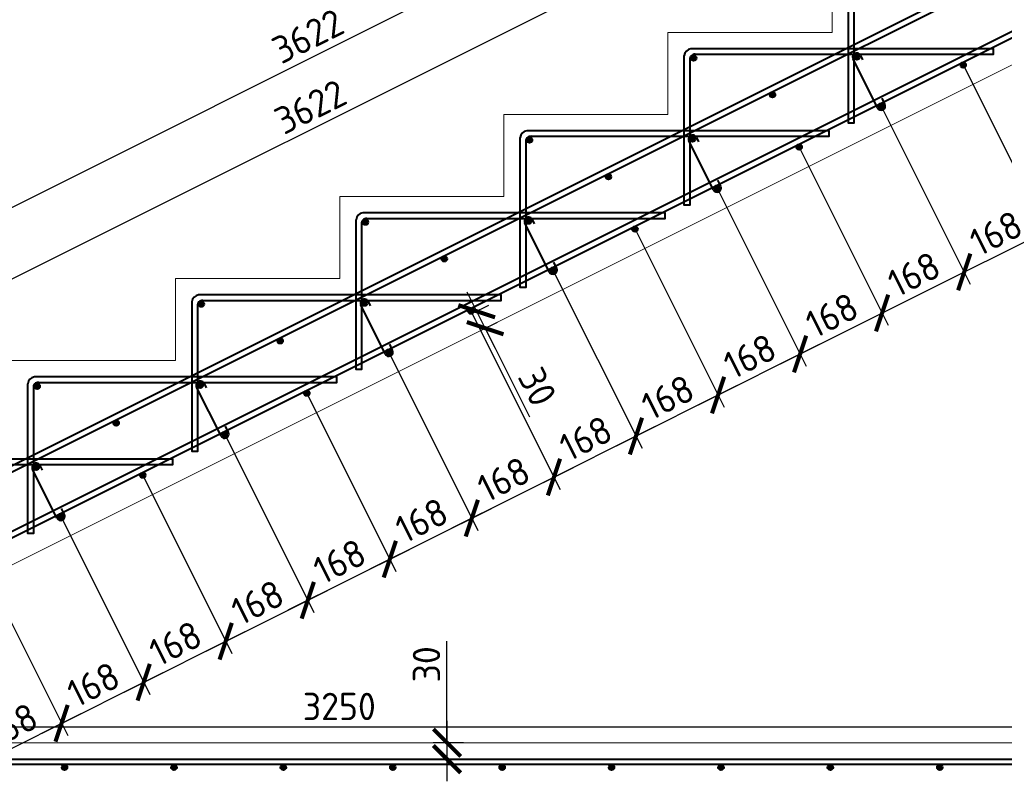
# Model space of a CAD drawing. Header units: millimetres. Extents: x 130535 to 1380046, y -231620 to 121434.
# Tile 101 of 135: x 815370 to 824370, y 639 to 7619. Entities that reach past the tile are written whole.
import ezdxf
from ezdxf import colors
from ezdxf.entities.mleader import LeaderData, LeaderLine
from ezdxf.math import Vec2, Vec3

# ---------------------------------------------------------------- set-up
doc = ezdxf.new("R2010")
doc.units = ezdxf.units.MM
doc.layers.get('DEFPOINTS').update_dxf_attribs({"lineweight": 0})
for name, color, linetype, lineweight in [('Основная', 7, 'Continuous', 40), ('Символы 0.20', 7, 'Continuous', 20), ('Тонкая', 7, 'Continuous', 20), ('ТОНКИЕ', 7, 'Continuous', 9)]:
    doc.layers.add(name, color=color, linetype=linetype, lineweight=lineweight)
doc.styles.add('GOST-2.304_Type-B', font='GOST_Common.ttf')
doc.styles.add('ГОСТ', font='isocpeur.TTF')
doc.dimstyles.new('СПДС', dxfattribs={"dimscale": 100, "dimtxt": 2.5, "dimasz": 2.5, "dimexe": 1.25, "dimexo": 0, "dimtad": 1, "dimdec": 0, "dimtxsty": 'GOST-2.304_Type-B', "dimblk": 'ARCHTICK', "dimcen": 2.5, "dimdle": 2, "dimadec": 0, "dimazin": 2, "dimtfac": 0.75, "dimtdec": 0, "dimtmove": 1, "dimatfit": 3, "dimfxl": 1, "dimtolj": 1, "dimarcsym": 1})

# ---------------------------------------------------------------- blocks, each defined once
blk = doc.blocks.new('_None')
blk = doc.blocks.new('_ArchTick')
at = {"color": 0, "linetype": 'ByBlock', "const_width": 0.15}
blk.add_lwpolyline([(-0.5, -0.5), (0.5, 0.5)], dxfattribs=at)
blk = doc.blocks.new('*D1148')
at = {"layer": 'DEFPOINTS', "color": 0, "linetype": 'Continuous', "lineweight": 0, "ltscale": 100}
for p in [(819426.4, 1010.3), (819276.3, 860.3), (819426.4, 860.3)]:
    blk.add_point(p, dxfattribs=at)
at = {"layer": 'ТОНКИЕ', "color": 0, "lineweight": -2, "ltscale": 125}
for p, q in [((819276.3, 1010.3), (819276.3, 1939.6)), ((819276.3, 1210.3), (819276.3, 660.3)), ((819426.4, 1010.3), (819151.3, 1010.3)), ((819426.4, 860.3), (819151.3, 860.3))]:
    blk.add_line(p, q, dxfattribs=at)
at = {"layer": 'ТОНКИЕ', "color": 0, "linetype": 'Continuous', "lineweight": -2, "ltscale": 100, "xscale": 250, "yscale": 250, "zscale": 250}
for p, rotation in [((819276.3, 1010.3), 90), ((819276.3, 860.3), 270)]:
    blk.add_blockref('_ArchTick', p, dxfattribs=dict(at, rotation=rotation))
at = {"layer": 'ТОНКИЕ', "color": 0, "linetype": 'Continuous', "ltscale": 100, "insert": (819088.7, 1726.9), "char_height": 250, "attachment_point": 5, "rotation": 90, "style": 'GOST-2.304_Type-B'}
blk.add_mtext('\\A1;30', dxfattribs=at)
blk = doc.blocks.new('*D1154')
at = {"layer": 'DEFPOINTS', "color": 0, "linetype": 'Continuous', "lineweight": 0, "ltscale": 100}
for p in [(819510.3, 4935.3), (819587.4, 4781.2), (819624.9, 4800)]:
    blk.add_point(p, dxfattribs=at)
at = {"layer": 'ТОНКИЕ', "color": 0, "lineweight": -2, "ltscale": 125}
for p, q in [((819458.4, 5133), (819714.4, 4621.1)), ((819510.3, 4935.3), (819659.7, 5010)), ((819587.4, 4781.2), (819736.7, 4855.9)), ((819624.9, 4800), (820029.9, 3990))]:
    blk.add_line(p, q, dxfattribs=at)
at = {"layer": 'ТОНКИЕ', "color": 0, "linetype": 'Continuous', "lineweight": -2, "ltscale": 100, "xscale": 250, "yscale": 250, "zscale": 250}
for p, rotation in [((819547.9, 4954.1), 116.5650511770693), ((819624.9, 4800), 296.5650511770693)]:
    blk.add_blockref('_ArchTick', p, dxfattribs=dict(at, rotation=rotation))
at = {"layer": 'ТОНКИЕ', "color": 0, "linetype": 'Continuous', "ltscale": 100, "insert": (820102.6, 4264.2), "char_height": 250, "attachment_point": 5, "rotation": 296.56505, "style": 'GOST-2.304_Type-B'}
blk.add_mtext('\\A1;30', dxfattribs=at)
blk = doc.blocks.new('*D1200')
at = {"layer": 'DEFPOINTS', "color": 0, "linetype": 'Continuous', "lineweight": 0, "ltscale": 100}
for p in [(827195.5, 1154.3), (810945.5, 860.3), (827195.5, 860.3)]:
    blk.add_point(p, dxfattribs=at)
at = {"layer": 'ТОНКИЕ', "color": 0, "lineweight": -2, "ltscale": 125}
for p, q in [((810945.5, 860.3), (810945.5, 1279.3)), ((827195.5, 860.3), (827195.5, 1279.3)), ((810745.5, 1154.3), (827395.5, 1154.3))]:
    blk.add_line(p, q, dxfattribs=at)
at = {"layer": 'ТОНКИЕ', "color": 0, "linetype": 'Continuous', "lineweight": -2, "ltscale": 100, "xscale": 250, "yscale": 250, "zscale": 250, "rotation": 180}
blk.add_blockref('_ArchTick', (810945.5, 1154.3), dxfattribs=at)
at = {"layer": 'ТОНКИЕ', "color": 0, "linetype": 'Continuous', "lineweight": -2, "ltscale": 100, "xscale": 250, "yscale": 250, "zscale": 250}
blk.add_blockref('_ArchTick', (827195.5, 1154.3), dxfattribs=at)
at = {"layer": 'ТОНКИЕ', "color": 0, "linetype": 'Continuous', "ltscale": 100, "insert": (818291.9, 1341.9), "char_height": 250, "attachment_point": 5, "style": 'GOST-2.304_Type-B'}
blk.add_mtext('\\A1;3250', dxfattribs=at)
blk = doc.blocks.new('*D1201')
at = {"layer": 'DEFPOINTS', "color": 0, "linetype": 'Continuous', "lineweight": 0, "ltscale": 100}
for p in [(826211.6, 10705.5), (827156.6, 8815.5), (810956.6, 714.9)]:
    blk.add_point(p, dxfattribs=at)
at = {"layer": 'ТОНКИЕ', "color": 0, "lineweight": -2, "ltscale": 125}
for p, q in [((827156.6, 8815.5), (826155.7, 10817.3)), ((809832.7, 2515.4), (826390.5, 10794.9)), ((810956.6, 714.9), (809955.7, 2716.7))]:
    blk.add_line(p, q, dxfattribs=at)
at = {"layer": 'ТОНКИЕ', "color": 0, "linetype": 'Continuous', "lineweight": -2, "ltscale": 100, "xscale": 250, "yscale": 250, "zscale": 250}
for p, rotation in [((826211.6, 10705.5), 26.56666342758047), ((810011.6, 2604.9), 206.5666634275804)]:
    blk.add_blockref('_ArchTick', p, dxfattribs=dict(at, rotation=rotation))
at = {"layer": 'ТОНКИЕ', "color": 0, "linetype": 'Continuous', "ltscale": 100, "insert": (818027.7, 6823), "char_height": 250, "attachment_point": 5, "rotation": 26.56666, "style": 'GOST-2.304_Type-B'}
blk.add_mtext('\\A1;3622', dxfattribs=at)
blk = doc.blocks.new('*D1202')
at = {"layer": 'DEFPOINTS', "color": 0, "linetype": 'Continuous', "lineweight": 0, "ltscale": 100}
for p in [(826189, 11351.6), (827134.3, 9461.1), (810934.3, 1361.1)]:
    blk.add_point(p, dxfattribs=at)
at = {"layer": 'ТОНКИЕ', "color": 0, "lineweight": -2, "ltscale": 125}
for p, q in [((809810.3, 3161.7), (826367.9, 11441)), ((827134.3, 9461.1), (826133.1, 11463.4)), ((810934.3, 1361.1), (809933.3, 3362.9))]:
    blk.add_line(p, q, dxfattribs=at)
at = {"layer": 'ТОНКИЕ', "color": 0, "linetype": 'Continuous', "lineweight": -2, "ltscale": 100, "xscale": 250, "yscale": 250, "zscale": 250}
for p, rotation in [((826189, 11351.6), 26.56666342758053), ((809989.2, 3251.1), 206.5666634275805)]:
    blk.add_blockref('_ArchTick', p, dxfattribs=dict(at, rotation=rotation))
at = {"layer": 'ТОНКИЕ', "color": 0, "linetype": 'Continuous', "ltscale": 100, "insert": (818005.2, 7469.2), "char_height": 250, "attachment_point": 5, "rotation": 26.56666, "style": 'GOST-2.304_Type-B'}
blk.add_mtext('\\A1;3622', dxfattribs=at)
blk = doc.blocks.new('*D1203')
at = {"layer": 'DEFPOINTS', "color": 0, "linetype": 'Continuous', "lineweight": 0, "ltscale": 100}
for p in [(819495.2, 4955.2), (818745.1, 4580.2), (820253.7, 3438.1)]:
    blk.add_point(p, dxfattribs=at)
at = {"layer": 'ТОНКИЕ', "color": 0, "lineweight": -2, "ltscale": 125}
for p, q in [((819495.2, 4955.2), (820309.6, 3326.3)), ((818745.1, 4580.2), (819559.5, 2951.3)), ((819324.7, 2973.6), (820432.6, 3527.5))]:
    blk.add_line(p, q, dxfattribs=at)
at = {"layer": 'ТОНКИЕ', "color": 0, "linetype": 'Continuous', "lineweight": -2, "ltscale": 100, "xscale": 250, "yscale": 250, "zscale": 250}
for p, rotation in [((820253.7, 3438.1), 26.5633216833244), ((819503.6, 3063.1), 206.5633216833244)]:
    blk.add_blockref('_ArchTick', p, dxfattribs=dict(at, rotation=rotation))
at = {"layer": 'ТОНКИЕ', "color": 0, "linetype": 'Continuous', "ltscale": 100, "insert": (819794.8, 3418.3), "char_height": 250, "attachment_point": 5, "rotation": 26.56332, "style": 'GOST-2.304_Type-B'}
blk.add_mtext('\\A1;168', dxfattribs=at)
blk = doc.blocks.new('*D1204')
at = {"layer": 'DEFPOINTS', "color": 0, "linetype": 'Continuous', "lineweight": 0, "ltscale": 100}
for p in [(820245.2, 5330.2), (819495.2, 4955.2), (821003.7, 3813.1)]:
    blk.add_point(p, dxfattribs=at)
at = {"layer": 'ТОНКИЕ', "color": 0, "lineweight": -2, "ltscale": 125}
for p, q in [((820245.2, 5330.2), (821059.6, 3701.3)), ((819495.2, 4955.2), (820309.6, 3326.3)), ((820074.8, 3348.6), (821182.6, 3902.5))]:
    blk.add_line(p, q, dxfattribs=at)
at = {"layer": 'ТОНКИЕ', "color": 0, "linetype": 'Continuous', "lineweight": -2, "ltscale": 100, "xscale": 250, "yscale": 250, "zscale": 250}
for p, rotation in [((821003.7, 3813.1), 26.56332168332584), ((820253.7, 3438.1), 206.5633216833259)]:
    blk.add_blockref('_ArchTick', p, dxfattribs=dict(at, rotation=rotation))
at = {"layer": 'ТОНКИЕ', "color": 0, "linetype": 'Continuous', "ltscale": 100, "insert": (820544.9, 3793.3), "char_height": 250, "attachment_point": 5, "rotation": 26.56332, "style": 'GOST-2.304_Type-B'}
blk.add_mtext('\\A1;168', dxfattribs=at)
blk = doc.blocks.new('*D1205')
at = {"layer": 'DEFPOINTS', "color": 0, "linetype": 'Continuous', "lineweight": 0, "ltscale": 100}
for p in [(820995.3, 5705.2), (820245.2, 5330.2), (821753.8, 4188.1)]:
    blk.add_point(p, dxfattribs=at)
at = {"layer": 'ТОНКИЕ', "color": 0, "lineweight": -2, "ltscale": 125}
for p, q in [((820995.3, 5705.2), (821809.7, 4076.3)), ((820245.2, 5330.2), (821059.6, 3701.3)), ((820824.8, 3723.6), (821932.7, 4277.5))]:
    blk.add_line(p, q, dxfattribs=at)
at = {"layer": 'ТОНКИЕ', "color": 0, "linetype": 'Continuous', "lineweight": -2, "ltscale": 100, "xscale": 250, "yscale": 250, "zscale": 250}
for p, rotation in [((821753.8, 4188.1), 26.5633216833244), ((821003.7, 3813.1), 206.5633216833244)]:
    blk.add_blockref('_ArchTick', p, dxfattribs=dict(at, rotation=rotation))
at = {"layer": 'ТОНКИЕ', "color": 0, "linetype": 'Continuous', "ltscale": 100, "insert": (821294.9, 4168.3), "char_height": 250, "attachment_point": 5, "rotation": 26.56332, "style": 'GOST-2.304_Type-B'}
blk.add_mtext('\\A1;168', dxfattribs=at)
blk = doc.blocks.new('*D1206')
at = {"layer": 'DEFPOINTS', "color": 0, "linetype": 'Continuous', "lineweight": 0, "ltscale": 100}
for p in [(821745.3, 6080.2), (820995.3, 5705.2), (822503.9, 4563.1)]:
    blk.add_point(p, dxfattribs=at)
at = {"layer": 'ТОНКИЕ', "color": 0, "lineweight": -2, "ltscale": 125}
for p, q in [((821745.3, 6080.2), (822559.7, 4451.3)), ((820995.3, 5705.2), (821809.7, 4076.3)), ((821574.9, 4098.6), (822682.7, 4652.5))]:
    blk.add_line(p, q, dxfattribs=at)
at = {"layer": 'ТОНКИЕ', "color": 0, "linetype": 'Continuous', "lineweight": -2, "ltscale": 100, "xscale": 250, "yscale": 250, "zscale": 250}
for p, rotation in [((822503.9, 4563.1), 26.56332168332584), ((821753.8, 4188.1), 206.5633216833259)]:
    blk.add_blockref('_ArchTick', p, dxfattribs=dict(at, rotation=rotation))
at = {"layer": 'ТОНКИЕ', "color": 0, "linetype": 'Continuous', "ltscale": 100, "insert": (822045, 4543.3), "char_height": 250, "attachment_point": 5, "rotation": 26.56332, "style": 'GOST-2.304_Type-B'}
blk.add_mtext('\\A1;168', dxfattribs=at)
blk = doc.blocks.new('*D1207')
at = {"layer": 'DEFPOINTS', "color": 0, "linetype": 'Continuous', "lineweight": 0, "ltscale": 100}
for p in [(822495.3, 6455.2), (821745.2, 6080.2), (823253.8, 4938.1)]:
    blk.add_point(p, dxfattribs=at)
at = {"layer": 'ТОНКИЕ', "color": 0, "lineweight": -2, "ltscale": 125}
for p, q in [((822495.3, 6455.2), (823309.7, 4826.3)), ((821745.2, 6080.2), (822559.6, 4451.3)), ((822324.8, 4473.6), (823432.7, 5027.5))]:
    blk.add_line(p, q, dxfattribs=at)
at = {"layer": 'ТОНКИЕ', "color": 0, "linetype": 'Continuous', "lineweight": -2, "ltscale": 100, "xscale": 250, "yscale": 250, "zscale": 250}
for p, rotation in [((823253.8, 4938.1), 26.5633216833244), ((822503.7, 4563.1), 206.5633216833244)]:
    blk.add_blockref('_ArchTick', p, dxfattribs=dict(at, rotation=rotation))
at = {"layer": 'ТОНКИЕ', "color": 0, "linetype": 'Continuous', "ltscale": 100, "insert": (822794.9, 4918.3), "char_height": 250, "attachment_point": 5, "rotation": 26.56332, "style": 'GOST-2.304_Type-B'}
blk.add_mtext('\\A1;168', dxfattribs=at)
blk = doc.blocks.new('*D1208')
at = {"layer": 'DEFPOINTS', "color": 0, "linetype": 'Continuous', "lineweight": 0, "ltscale": 100}
for p in [(823245.4, 6830.2), (822495.3, 6455.2), (824003.9, 5313)]:
    blk.add_point(p, dxfattribs=at)
at = {"layer": 'ТОНКИЕ', "color": 0, "lineweight": -2, "ltscale": 125}
for p, q in [((823245.4, 6830.2), (824059.8, 5201.2)), ((822495.3, 6455.2), (823309.7, 4826.2)), ((823074.9, 4848.6), (824182.8, 5402.5))]:
    blk.add_line(p, q, dxfattribs=at)
at = {"layer": 'ТОНКИЕ', "color": 0, "linetype": 'Continuous', "lineweight": -2, "ltscale": 100, "xscale": 250, "yscale": 250, "zscale": 250}
for p, rotation in [((824003.9, 5313), 26.56332168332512), ((823253.8, 4938), 206.5633216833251)]:
    blk.add_blockref('_ArchTick', p, dxfattribs=dict(at, rotation=rotation))
at = {"layer": 'ТОНКИЕ', "color": 0, "linetype": 'Continuous', "ltscale": 100, "insert": (823545, 5293.2), "char_height": 250, "attachment_point": 5, "rotation": 26.56332, "style": 'GOST-2.304_Type-B'}
blk.add_mtext('\\A1;168', dxfattribs=at)
blk = doc.blocks.new('*D1209')
at = {"layer": 'DEFPOINTS', "color": 0, "linetype": 'Continuous', "lineweight": 0, "ltscale": 100}
for p in [(823995.4, 7205.2), (823245.4, 6830.2), (824753.9, 5688)]:
    blk.add_point(p, dxfattribs=at)
at = {"layer": 'ТОНКИЕ', "color": 0, "lineweight": -2, "ltscale": 125}
for p, q in [((823995.4, 7205.2), (824809.8, 5576.2)), ((823245.4, 6830.2), (824059.8, 5201.2)), ((823825, 5223.6), (824932.8, 5777.5))]:
    blk.add_line(p, q, dxfattribs=at)
at = {"layer": 'ТОНКИЕ', "color": 0, "linetype": 'Continuous', "lineweight": -2, "ltscale": 100, "xscale": 250, "yscale": 250, "zscale": 250}
for p, rotation in [((824753.9, 5688), 26.56332168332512), ((824003.9, 5313), 206.5633216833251)]:
    blk.add_blockref('_ArchTick', p, dxfattribs=dict(at, rotation=rotation))
at = {"layer": 'ТОНКИЕ', "color": 0, "linetype": 'Continuous', "ltscale": 100, "insert": (824295.1, 5668.2), "char_height": 250, "attachment_point": 5, "rotation": 26.56332, "style": 'GOST-2.304_Type-B'}
blk.add_mtext('\\A1;168', dxfattribs=at)
blk = doc.blocks.new('*D1210')
at = {"layer": 'DEFPOINTS', "color": 0, "linetype": 'Continuous', "lineweight": 0, "ltscale": 100}
for p in [(824745.2, 7580.2), (823995.2, 7205.2), (825503.7, 6063.1)]:
    blk.add_point(p, dxfattribs=at)
at = {"layer": 'ТОНКИЕ', "color": 0, "lineweight": -2, "ltscale": 125}
for p, q in [((824745.2, 7580.2), (825559.6, 5951.3)), ((823995.2, 7205.2), (824809.6, 5576.3)), ((824574.8, 5598.6), (825682.6, 6152.5))]:
    blk.add_line(p, q, dxfattribs=at)
at = {"layer": 'ТОНКИЕ', "color": 0, "linetype": 'Continuous', "lineweight": -2, "ltscale": 100, "xscale": 250, "yscale": 250, "zscale": 250}
for p, rotation in [((825503.7, 6063.1), 26.56332168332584), ((824753.7, 5688.1), 206.5633216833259)]:
    blk.add_blockref('_ArchTick', p, dxfattribs=dict(at, rotation=rotation))
at = {"layer": 'ТОНКИЕ', "color": 0, "linetype": 'Continuous', "ltscale": 100, "insert": (825044.9, 6043.3), "char_height": 250, "attachment_point": 5, "rotation": 26.56332, "style": 'GOST-2.304_Type-B'}
blk.add_mtext('\\A1;168', dxfattribs=at)
blk = doc.blocks.new('*D1214')
at = {"layer": 'DEFPOINTS', "color": 0, "linetype": 'Continuous', "lineweight": 0, "ltscale": 100}
for p in [(818745.1, 4580.2), (817995.1, 4205.2), (819503.6, 3063.1)]:
    blk.add_point(p, dxfattribs=at)
at = {"layer": 'ТОНКИЕ', "color": 0, "lineweight": -2, "ltscale": 125}
for p, q in [((818745.1, 4580.2), (819559.5, 2951.3)), ((817995.1, 4205.2), (818809.5, 2576.3)), ((818574.7, 2598.6), (819682.5, 3152.5))]:
    blk.add_line(p, q, dxfattribs=at)
at = {"layer": 'ТОНКИЕ', "color": 0, "linetype": 'Continuous', "lineweight": -2, "ltscale": 100, "xscale": 250, "yscale": 250, "zscale": 250}
for p, rotation in [((819503.6, 3063.1), 26.56332168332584), ((818753.6, 2688.1), 206.5633216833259)]:
    blk.add_blockref('_ArchTick', p, dxfattribs=dict(at, rotation=rotation))
at = {"layer": 'ТОНКИЕ', "color": 0, "linetype": 'Continuous', "ltscale": 100, "insert": (819044.7, 3043.3), "char_height": 250, "attachment_point": 5, "rotation": 26.56332, "style": 'GOST-2.304_Type-B'}
blk.add_mtext('\\A1;168', dxfattribs=at)
blk = doc.blocks.new('*D1215')
at = {"layer": 'DEFPOINTS', "color": 0, "linetype": 'Continuous', "lineweight": 0, "ltscale": 100}
for p in [(817995.2, 4205.2), (817245.1, 3830.2), (818753.7, 2688.1)]:
    blk.add_point(p, dxfattribs=at)
at = {"layer": 'ТОНКИЕ', "color": 0, "lineweight": -2, "ltscale": 125}
for p, q in [((817995.2, 4205.2), (818809.6, 2576.3)), ((817245.1, 3830.2), (818059.5, 2201.3)), ((817824.7, 2223.6), (818932.6, 2777.5))]:
    blk.add_line(p, q, dxfattribs=at)
at = {"layer": 'ТОНКИЕ', "color": 0, "linetype": 'Continuous', "lineweight": -2, "ltscale": 100, "xscale": 250, "yscale": 250, "zscale": 250}
for p, rotation in [((818753.7, 2688.1), 26.5633216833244), ((818003.6, 2313.1), 206.5633216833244)]:
    blk.add_blockref('_ArchTick', p, dxfattribs=dict(at, rotation=rotation))
at = {"layer": 'ТОНКИЕ', "color": 0, "linetype": 'Continuous', "ltscale": 100, "insert": (818294.8, 2668.3), "char_height": 250, "attachment_point": 5, "rotation": 26.56332, "style": 'GOST-2.304_Type-B'}
blk.add_mtext('\\A1;168', dxfattribs=at)
blk = doc.blocks.new('*D1216')
at = {"layer": 'DEFPOINTS', "color": 0, "linetype": 'Continuous', "lineweight": 0, "ltscale": 100}
for p in [(817245.2, 3830.2), (816495.2, 3455.2), (818003.7, 2313.1)]:
    blk.add_point(p, dxfattribs=at)
at = {"layer": 'ТОНКИЕ', "color": 0, "lineweight": -2, "ltscale": 125}
for p, q in [((817245.2, 3830.2), (818059.6, 2201.3)), ((816495.2, 3455.2), (817309.6, 1826.3)), ((817074.8, 1848.6), (818182.6, 2402.5))]:
    blk.add_line(p, q, dxfattribs=at)
at = {"layer": 'ТОНКИЕ', "color": 0, "linetype": 'Continuous', "lineweight": -2, "ltscale": 100, "xscale": 250, "yscale": 250, "zscale": 250}
for p, rotation in [((818003.7, 2313.1), 26.56332168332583), ((817253.7, 1938.1), 206.5633216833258)]:
    blk.add_blockref('_ArchTick', p, dxfattribs=dict(at, rotation=rotation))
at = {"layer": 'ТОНКИЕ', "color": 0, "linetype": 'Continuous', "ltscale": 100, "insert": (817544.9, 2293.3), "char_height": 250, "attachment_point": 5, "rotation": 26.56332, "style": 'GOST-2.304_Type-B'}
blk.add_mtext('\\A1;168', dxfattribs=at)
blk = doc.blocks.new('*D1217')
at = {"layer": 'DEFPOINTS', "color": 0, "linetype": 'Continuous', "lineweight": 0, "ltscale": 100}
for p in [(816495.1, 3455.3), (815745.1, 3080.3), (817253.6, 1938.2)]:
    blk.add_point(p, dxfattribs=at)
at = {"layer": 'ТОНКИЕ', "color": 0, "lineweight": -2, "ltscale": 125}
for p, q in [((816495.1, 3455.3), (817309.5, 1826.4)), ((815745.1, 3080.3), (816559.5, 1451.4)), ((816324.7, 1473.7), (817432.5, 2027.6))]:
    blk.add_line(p, q, dxfattribs=at)
at = {"layer": 'ТОНКИЕ', "color": 0, "linetype": 'Continuous', "lineweight": -2, "ltscale": 100, "xscale": 250, "yscale": 250, "zscale": 250}
for p, rotation in [((817253.6, 1938.2), 26.56332168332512), ((816503.6, 1563.2), 206.5633216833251)]:
    blk.add_blockref('_ArchTick', p, dxfattribs=dict(at, rotation=rotation))
at = {"layer": 'ТОНКИЕ', "color": 0, "linetype": 'Continuous', "ltscale": 100, "insert": (816794.8, 1918.4), "char_height": 250, "attachment_point": 5, "rotation": 26.56332, "style": 'GOST-2.304_Type-B'}
blk.add_mtext('\\A1;168', dxfattribs=at)
blk = doc.blocks.new('*D1218')
at = {"layer": 'DEFPOINTS', "color": 0, "linetype": 'Continuous', "lineweight": 0, "ltscale": 100}
for p in [(815745.2, 3080.2), (814995.2, 2705.2), (816503.7, 1563.1)]:
    blk.add_point(p, dxfattribs=at)
at = {"layer": 'ТОНКИЕ', "color": 0, "lineweight": -2, "ltscale": 125}
for p, q in [((815745.2, 3080.2), (816559.6, 1451.3)), ((814995.2, 2705.2), (815809.6, 1076.3)), ((815574.8, 1098.6), (816682.6, 1652.5))]:
    blk.add_line(p, q, dxfattribs=at)
at = {"layer": 'ТОНКИЕ', "color": 0, "linetype": 'Continuous', "lineweight": -2, "ltscale": 100, "xscale": 250, "yscale": 250, "zscale": 250}
for p, rotation in [((816503.7, 1563.1), 26.56332168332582), ((815753.7, 1188.1), 206.5633216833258)]:
    blk.add_blockref('_ArchTick', p, dxfattribs=dict(at, rotation=rotation))
at = {"layer": 'ТОНКИЕ', "color": 0, "linetype": 'Continuous', "ltscale": 100, "insert": (816044.9, 1543.3), "char_height": 250, "attachment_point": 5, "rotation": 26.56332, "style": 'GOST-2.304_Type-B'}
blk.add_mtext('\\A1;168', dxfattribs=at)
blk = doc.blocks.new('*D1219')
at = {"layer": 'DEFPOINTS', "color": 0, "linetype": 'Continuous', "lineweight": 0, "ltscale": 100}
for p in [(814995.2, 2705.2), (814245.1, 2330.2), (815753.7, 1188.1)]:
    blk.add_point(p, dxfattribs=at)
at = {"layer": 'ТОНКИЕ', "color": 0, "lineweight": -2, "ltscale": 125}
for p, q in [((814995.2, 2705.2), (815809.6, 1076.3)), ((814245.1, 2330.2), (815059.5, 701.3)), ((814824.7, 723.6), (815932.6, 1277.5))]:
    blk.add_line(p, q, dxfattribs=at)
at = {"layer": 'ТОНКИЕ', "color": 0, "linetype": 'Continuous', "lineweight": -2, "ltscale": 100, "xscale": 250, "yscale": 250, "zscale": 250}
for p, rotation in [((815753.7, 1188.1), 26.56332168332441), ((815003.6, 813.1), 206.5633216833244)]:
    blk.add_blockref('_ArchTick', p, dxfattribs=dict(at, rotation=rotation))
at = {"layer": 'ТОНКИЕ', "color": 0, "linetype": 'Continuous', "ltscale": 100, "insert": (815294.8, 1168.3), "char_height": 250, "attachment_point": 5, "rotation": 26.56332, "style": 'GOST-2.304_Type-B'}
blk.add_mtext('\\A1;168', dxfattribs=at)

msp = doc.modelspace()

# ---------------------------------------------------------------- hatches: boundary and pattern name
at = {"layer": 'Основная'}
h = msp.add_hatch(color=256, dxfattribs=at)
edge = h.paths.add_edge_path()
edge.add_arc((821530.5, 7268.3), 25, 359.64, 719.64)
h = msp.add_hatch(color=256, dxfattribs=at)
edge = h.paths.add_edge_path()
edge.add_arc((823021.6, 7277.4), 25, 0, 360)
h = msp.add_hatch(color=256, dxfattribs=at)
edge = h.paths.add_edge_path()
edge.add_arc((823995.2, 7205.2), 25, 0, 360)
h = msp.add_hatch(color=256, dxfattribs=at)
edge = h.paths.add_edge_path()
edge.add_arc((822252.2, 6933.2), 25, 0, 360)
h = msp.add_hatch(color=256, dxfattribs=at)
edge = h.paths.add_edge_path()
edge.add_arc((823245.2, 6830.2), 25, 0, 360)
h = msp.add_hatch(color=256, dxfattribs=at)
edge = h.paths.add_edge_path()
edge.add_arc((820030.5, 6518.3), 25, 359.64, 719.64)
h = msp.add_hatch(color=256, dxfattribs=at)
edge = h.paths.add_edge_path()
edge.add_arc((821521.6, 6527.4), 25, 0, 360)
h = msp.add_hatch(color=256, dxfattribs=at)
edge = h.paths.add_edge_path()
edge.add_arc((822495.2, 6455.2), 25, 0, 360)
h = msp.add_hatch(color=256, dxfattribs=at)
edge = h.paths.add_edge_path()
edge.add_arc((820752.2, 6183.2), 25, 0, 360)
h = msp.add_hatch(color=256, dxfattribs=at)
edge = h.paths.add_edge_path()
edge.add_arc((821745.2, 6080.2), 25, 0, 360)
h = msp.add_hatch(color=256, dxfattribs=at)
edge = h.paths.add_edge_path()
edge.add_arc((818530.5, 5768.3), 25, 359.64, 719.64)
h = msp.add_hatch(color=256, dxfattribs=at)
edge = h.paths.add_edge_path()
edge.add_arc((820021.6, 5777.4), 25, 0, 360)
h = msp.add_hatch(color=256, dxfattribs=at)
edge = h.paths.add_edge_path()
edge.add_arc((820995.2, 5705.2), 25, 0, 360)
h = msp.add_hatch(color=256, dxfattribs=at)
edge = h.paths.add_edge_path()
edge.add_arc((819252.2, 5433.2), 25, 0, 360)
h = msp.add_hatch(color=256, dxfattribs=at)
edge = h.paths.add_edge_path()
edge.add_arc((820245.2, 5330.2), 25, 0, 360)
h = msp.add_hatch(color=256, dxfattribs=at)
edge = h.paths.add_edge_path()
edge.add_arc((817030.5, 5018.3), 25, 359.64, 719.64)
h = msp.add_hatch(color=256, dxfattribs=at)
edge = h.paths.add_edge_path()
edge.add_arc((818521.6, 5027.4), 25, 0, 360)
h = msp.add_hatch(color=256, dxfattribs=at)
edge = h.paths.add_edge_path()
edge.add_arc((819495.2, 4955.2), 25, 0, 360)
h = msp.add_hatch(color=256, dxfattribs=at)
edge = h.paths.add_edge_path()
edge.add_arc((817752.2, 4683.2), 25, 0, 360)
h = msp.add_hatch(color=256, dxfattribs=at)
edge = h.paths.add_edge_path()
edge.add_arc((818745.2, 4580.2), 25, 0, 360)
h = msp.add_hatch(color=256, dxfattribs=at)
edge = h.paths.add_edge_path()
edge.add_arc((815530.5, 4268.3), 25, 359.64, 719.64)
h = msp.add_hatch(color=256, dxfattribs=at)
edge = h.paths.add_edge_path()
edge.add_arc((817021.6, 4277.4), 25, 0, 360)
h = msp.add_hatch(color=256, dxfattribs=at)
edge = h.paths.add_edge_path()
edge.add_arc((817995.2, 4205.2), 25, 0, 360)
h = msp.add_hatch(color=256, dxfattribs=at)
edge = h.paths.add_edge_path()
edge.add_arc((816252.2, 3933.2), 25, 0, 360)
h = msp.add_hatch(color=256, dxfattribs=at)
edge = h.paths.add_edge_path()
edge.add_arc((817245.2, 3830.2), 25, 0, 360)
h = msp.add_hatch(color=256, dxfattribs=at)
edge = h.paths.add_edge_path()
edge.add_arc((815521.6, 3527.4), 25, 0, 360)
h = msp.add_hatch(color=256, dxfattribs=at)
edge = h.paths.add_edge_path()
edge.add_arc((816495.2, 3455.2), 25, 0, 360)
h = msp.add_hatch(color=256, dxfattribs=at)
edge = h.paths.add_edge_path()
edge.add_arc((815745.2, 3080.2), 25, 0, 360)
h = msp.add_hatch(color=256, dxfattribs=at)
edge = h.paths.add_edge_path()
edge.add_arc((815780.5, 785.3), 25, 359.64, 719.64)
h = msp.add_hatch(color=256, dxfattribs=at)
edge = h.paths.add_edge_path()
edge.add_arc((816780.5, 785.3), 25, 359.64, 719.64)
h = msp.add_hatch(color=256, dxfattribs=at)
edge = h.paths.add_edge_path()
edge.add_arc((817780.5, 785.3), 25, 359.64, 719.64)
h = msp.add_hatch(color=256, dxfattribs=at)
edge = h.paths.add_edge_path()
edge.add_arc((818780.5, 785.3), 25, 359.64, 719.64)
h = msp.add_hatch(color=256, dxfattribs=at)
edge = h.paths.add_edge_path()
edge.add_arc((819780.5, 785.3), 25, 359.64, 719.64)
h = msp.add_hatch(color=256, dxfattribs=at)
edge = h.paths.add_edge_path()
edge.add_arc((820780.6, 785.2), 25, 359.64, 719.64)
h = msp.add_hatch(color=256, dxfattribs=at)
edge = h.paths.add_edge_path()
edge.add_arc((821780.6, 785.2), 25, 359.64, 719.64)
h = msp.add_hatch(color=256, dxfattribs=at)
edge = h.paths.add_edge_path()
edge.add_arc((822780.6, 785.2), 25, 359.64, 719.64)
h = msp.add_hatch(color=256, dxfattribs=at)
edge = h.paths.add_edge_path()
edge.add_arc((823780.6, 785.2), 25, 359.64, 719.64)

# ---------------------------------------------------------------- linework, layer by layer
for p, q in [((823055.6, 7293.3), (823074.4, 7253)), ((823211.2, 6814.4), (822987.6, 7261.6)), ((823279.2, 6846.1), (823252.9, 6902.4)), ((821711.2, 6064.4), (821487.6, 6511.6)), ((821555.6, 6543.3), (821574.4, 6503)), ((821779.2, 6096.1), (821752.9, 6152.4)), ((820211.2, 5314.4), (819987.6, 5761.6)), ((820055.6, 5793.3), (820074.4, 5753)), ((820279.2, 5346.1), (820252.9, 5402.4)), ((818555.6, 5043.3), (818574.4, 5003)), ((818711.2, 4564.4), (818487.6, 5011.6)), ((818779.2, 4596.1), (818752.9, 4652.4)), ((817211.2, 3814.4), (816987.6, 4261.6)), ((817055.6, 4293.3), (817074.4, 4253)), ((817279.2, 3846.1), (817252.9, 3902.4)), ((815711.2, 3064.4), (815487.6, 3511.6)), ((815555.6, 3543.3), (815574.4, 3503)), ((815779.2, 3096.1), (815752.9, 3152.4))]:
    msp.add_line(p, q, dxfattribs=at)
for points in [[(827156.6, 9416.4), (827134.3, 9461.1), (810934.3, 1361.1), (810956.6, 1316.4)], [(827156.6, 8815.5), (827134.3, 8860.2), (810934.3, 759.6), (810956.6, 714.9)]]:
    msp.add_lwpolyline(points, close=True, dxfattribs=at)
for points in [[(822995.5, 8011.3), (822995.5, 6672.8), (822945.5, 6672.8), (822945.5, 8041)], [(821495.5, 7261.3), (821495.5, 5922.8), (821445.5, 5922.8), (821445.5, 7291)], [(821539.9, 7303.3), (824270.5, 7303.3), (824270.5, 7353.3), (821505.5, 7353.3), (821505.5, 7353.3), (821505.5, 7353.3)], [(820039.9, 6553.3), (822770.5, 6553.3), (822770.5, 6603.3), (820005.5, 6603.3), (820005.5, 6603.3), (820005.5, 6603.3)], [(819995.5, 6511.3), (819995.5, 5172.8), (819945.5, 5172.8), (819945.5, 6541)], [(818539.9, 5803.3), (821270.5, 5803.3), (821270.5, 5853.3), (818505.5, 5853.3), (818505.5, 5853.3), (818505.5, 5853.3)], [(818495.5, 5761.3), (818495.5, 4422.8), (818445.5, 4422.8), (818445.5, 5791)], [(816995.5, 5011.3), (816995.5, 3672.8), (816945.5, 3672.8), (816945.5, 5041)], [(817039.9, 5053.3), (819770.5, 5053.3), (819770.5, 5103.3), (817005.5, 5103.3), (817005.5, 5103.3), (817005.5, 5103.3)], [(815539.9, 4303.3), (818270.5, 4303.3), (818270.5, 4353.3), (815505.5, 4353.3), (815505.5, 4353.3), (815505.5, 4353.3)], [(815495.5, 4261.3), (815495.5, 2922.8), (815445.5, 2922.8), (815445.5, 4291)], [(814039.9, 3553.3), (816770.5, 3553.3), (816770.5, 3603.3), (814005.5, 3603.3), (814005.5, 3603.3), (814005.5, 3603.3)]]:
    msp.add_lwpolyline(points, dxfattribs=at)
at = {"layer": 'Основная', "ltscale": 50}
msp.add_lwpolyline([(827195.5, 810.3), (810945.5, 810.3), (810945.5, 860.3), (827195.5, 860.3)], close=True, dxfattribs=at)
at = {"layer": 'Основная'}
for centre in [(821530.5, 7268.3), (823021.6, 7277.4), (823995.2, 7205.2), (822252.2, 6933.2), (823245.2, 6830.2), (820030.5, 6518.3), (821521.6, 6527.4), (822495.2, 6455.2), (820752.2, 6183.2), (821745.2, 6080.2), (818530.5, 5768.3), (820021.6, 5777.4), (820995.2, 5705.2), (819252.2, 5433.2), (820245.2, 5330.2), (817030.5, 5018.3), (818521.6, 5027.4), (819495.2, 4955.2), (817752.2, 4683.2), (818745.2, 4580.2), (815530.5, 4268.3), (817021.6, 4277.4), (817995.2, 4205.2), (816252.2, 3933.2), (817245.2, 3830.2), (815521.6, 3527.4), (816495.2, 3455.2), (815745.2, 3080.2), (815780.5, 785.3), (816780.5, 785.3), (817780.5, 785.3), (818780.5, 785.3), (819780.5, 785.3), (820780.6, 785.2), (821780.6, 785.2), (822780.6, 785.2), (823780.6, 785.2)]:
    msp.add_circle(centre, 25, dxfattribs=at)
for centre, radius, start, end in [((821514, 7285.1), 68.8, 97.03929, 175.07833), ((821541.6, 7257.1), 46.3, 86.19482, 184.74031), ((823021.6, 7277.4), 37.5, 25.01462, 205.01462), ((823245.2, 6830.2), 37.5, 205.01462, 25.01462), ((820014, 6535.1), 68.8, 97.03929, 175.07833), ((820041.6, 6507.1), 46.3, 86.19482, 184.74031), ((821521.6, 6527.4), 37.5, 25.01462, 205.01462), ((821745.2, 6080.2), 37.5, 205.01462, 25.01462), ((818514, 5785.1), 68.8, 97.03929, 175.07833), ((818541.6, 5757.1), 46.3, 86.19482, 184.74031), ((820021.6, 5777.4), 37.5, 25.01462, 205.01462), ((820245.2, 5330.2), 37.5, 205.01462, 25.01462), ((817014, 5035.1), 68.8, 97.03929, 175.07833), ((817041.6, 5007.1), 46.3, 86.19482, 184.74031), ((818521.6, 5027.4), 37.5, 25.01462, 205.01462), ((818745.2, 4580.2), 37.5, 205.01462, 25.01462), ((815514, 4285.1), 68.8, 97.03929, 175.07833), ((815541.6, 4257.1), 46.3, 86.19482, 184.74031), ((817021.6, 4277.4), 37.5, 25.01462, 205.01462), ((817245.2, 3830.2), 37.5, 205.01462, 25.01462), ((815521.6, 3527.4), 37.5, 25.01462, 205.01462), ((815745.2, 3080.2), 37.5, 205.01462, 25.01462)]:
    msp.add_arc(centre, radius, start, end, dxfattribs=at)
at = {"layer": 'Тонкая', "ltscale": 50}
for p, q in [((822795.5, 8253.3), (822795.5, 7503.3)), ((822795.5, 7503.3), (821295.5, 7503.3)), ((821295.5, 7503.3), (821295.5, 6753.3)), ((821295.5, 6753.3), (819795.5, 6753.3)), ((819795.5, 6753.3), (819795.5, 6003.3)), ((819795.5, 6003.3), (818295.5, 6003.3)), ((818295.5, 6003.3), (818295.5, 5253.3)), ((818295.5, 5253.3), (816795.5, 5253.3)), ((816795.5, 5253.3), (816795.5, 4503.3)), ((816795.5, 4503.3), (815295.5, 4503.3))]:
    msp.add_line(p, q, dxfattribs=at)
for points in [[(812295.5, 1135.3), (826295.5, 8135.3)], [(812295.5, 1010.3), (826295.5, 1010.3)]]:
    msp.add_lwpolyline(points, dxfattribs=at)

# ---------------------------------------------------------------- dimensions: what is measured, and where the dimension line sits
at = {"layer": 'ТОНКИЕ', "ltscale": 125}
for base, p1, p2, angle, picture, middle in [((826189, 11351.6), (810934.3, 1361.1), (827134.3, 9461.1), 26.56666, '*D1202', (818005.2, 7469.2)), ((826211.6, 10705.5), (810956.6, 714.9), (827156.6, 8815.5), 26.56666, '*D1201', (818027.7, 6823)), ((825503.7, 6063.1), (823995.2, 7205.2), (824745.2, 7580.2), 26.56332, '*D1210', (825044.9, 6043.3)), ((824753.9, 5688), (823245.4, 6830.2), (823995.4, 7205.2), 26.56332, '*D1209', (824295.1, 5668.2)), ((824003.9, 5313), (822495.3, 6455.2), (823245.4, 6830.2), 26.56332, '*D1208', (823545, 5293.2)), ((823253.8, 4938.1), (821745.2, 6080.2), (822495.3, 6455.2), 26.56332, '*D1207', (822794.9, 4918.3)), ((822503.9, 4563.1), (820995.3, 5705.2), (821745.3, 6080.2), 26.56332, '*D1206', (822045, 4543.3)), ((821753.8, 4188.1), (820245.2, 5330.2), (820995.3, 5705.2), 26.56332, '*D1205', (821294.9, 4168.3)), ((821003.7, 3813.1), (819495.2, 4955.2), (820245.2, 5330.2), 26.56332, '*D1204', (820544.9, 3793.3)), ((820253.7, 3438.1), (818745.1, 4580.2), (819495.2, 4955.2), 26.56332, '*D1203', (819794.8, 3418.3)), ((819503.6, 3063.1), (817995.1, 4205.2), (818745.1, 4580.2), 26.56332, '*D1214', (819044.7, 3043.3)), ((818753.7, 2688.1), (817245.1, 3830.2), (817995.2, 4205.2), 26.56332, '*D1215', (818294.8, 2668.3)), ((818003.7, 2313.1), (816495.2, 3455.2), (817245.2, 3830.2), 26.56332, '*D1216', (817544.9, 2293.3)), ((817253.6, 1938.2), (815745.1, 3080.3), (816495.1, 3455.3), 26.56332, '*D1217', (816794.8, 1918.4)), ((816503.7, 1563.1), (814995.2, 2705.2), (815745.2, 3080.2), 26.56332, '*D1218', (816044.9, 1543.3)), ((815753.7, 1188.1), (814245.1, 2330.2), (814995.2, 2705.2), 26.56332, '*D1219', (815294.8, 1168.3))]:
    dim = msp.add_linear_dim(base=base, p1=p1, p2=p2, angle=angle, dimstyle='СПДС', override={"dimlfac": 0.2}, dxfattribs=at)
    dim.commit()
    dim.dimension.update_dxf_attribs({"geometry": picture, "text_midpoint": middle})
dim = msp.add_linear_dim(base=(819624.9, 4800), p1=(819510.3, 4935.3), p2=(819587.4, 4781.2), angle=296.56505, text='30', dimstyle='СПДС', override={"dimlfac": 0.2}, dxfattribs=at)
dim.commit()
dim.dimension.update_dxf_attribs({"geometry": '*D1154', "text_midpoint": (819895.1, 4160.4), "dimtype": 160})
dim = msp.add_linear_dim(base=(819276.3, 860.3), p1=(819426.4, 1010.3), p2=(819426.4, 860.3), angle=270, dimstyle='СПДС', override={"dimlfac": 0.2}, dxfattribs=at)
dim.commit()
dim.dimension.update_dxf_attribs({"geometry": '*D1148', "text_midpoint": (819347.3, 1726.9), "dimtype": 160})
dim = msp.add_linear_dim(base=(827195.5, 1154.3), p1=(810945.5, 860.3), p2=(827195.5, 860.3), dimstyle='СПДС', override={"dimlfac": 0.2}, dxfattribs=at)
dim.commit()
dim.dimension.update_dxf_attribs({"geometry": '*D1200', "text_midpoint": (818291.9, 1154.3), "dimtype": 160})

# ---------------------------------------------------------------- leaders
at = {"layer": 'Символы 0.20', "ltscale": 100}
ml = msp.add_multileader_mtext('Standard', dxfattribs=at)
ml.set_content('Труба Тр\\Pниз трубы на 50 мм выше верха плиты', color=256, style='ГОСТ')
ml.set_leader_properties(color=256, linetype='ByLayer', lineweight=-1)
ml.set_arrow_properties(name='NONE')
ml.build(insert=Vec2(0, 0))
ml.multileader.update_dxf_attribs({"text_left_attachment_type": 6, "text_right_attachment_type": 6, "dogleg_length": 2.5, "arrow_head_size": 45, "scale": 100})
ctx = ml.context
ctx.base_point, ctx.scale, ctx.char_height, ctx.arrow_head_size, ctx.landing_gap_size, ctx.plane_origin = Vec3(768461.4, 5424.9), 100, 300, 45, 22.5, Vec3(762564.9, 2114.4)
ctx.left_attachment, ctx.right_attachment = 6, 6
notes = []
notes.append((ctx, [(0, (1, 1, 0), (772521.4, 5424.9), (-1, 0), 250, [(0, [(772056.1, 3529.4)], 0, [])])]))
ctx.mtext.insert, ctx.mtext.width, ctx.mtext.flow_direction = Vec3(768483.9, 5814.9), 3780.751, 5
ml = msp.add_multileader_mtext('Standard', dxfattribs=at)
ml.set_content('Щебень фр.20-40', color=256, style='ГОСТ')
ml.set_leader_properties(color=256, linetype='ByLayer', lineweight=-1)
ml.set_arrow_properties(name='NONE')
ml.build(insert=Vec2(0, 0))
ml.multileader.update_dxf_attribs({"text_left_attachment_type": 6, "text_right_attachment_type": 6, "dogleg_length": 2.5, "arrow_head_size": 45, "scale": 100})
ctx = ml.context
ctx.base_point, ctx.scale, ctx.char_height, ctx.arrow_head_size, ctx.landing_gap_size, ctx.plane_origin = Vec3(766430.8, 1375.6), 100, 300, 45, 22.5, Vec3(773962.4, -1934.8)
ctx.left_attachment, ctx.right_attachment = 6, 6
notes.append((ctx, [(1, (1, 1, 0), (768315.8, 1375.6), (-1, 0), 250, [(0, [(770066.9, 2802.1)], 0, [])])]))
ctx.mtext.insert, ctx.mtext.width, ctx.mtext.flow_direction = Vec3(766453.3, 1765.6), 2129.129, 5
for ctx, leaders in notes:
    for number, flags, end, landing, length, lines in leaders:
        leader = LeaderData()
        leader.index, (leader.has_last_leader_line, leader.has_dogleg_vector, leader.attachment_direction) = number, flags
        leader.last_leader_point, leader.dogleg_vector, leader.dogleg_length = Vec3(end), Vec3(landing), length
        for number, points, colour, breaks in lines:
            line = LeaderLine()
            line.index, line.vertices, line.color, line.breaks = number, Vec3.list(points), colors.encode_raw_color(colour), breaks
            leader.lines.append(line)
        ctx.leaders.append(leader)

doc.saveas('drawing.dxf')
